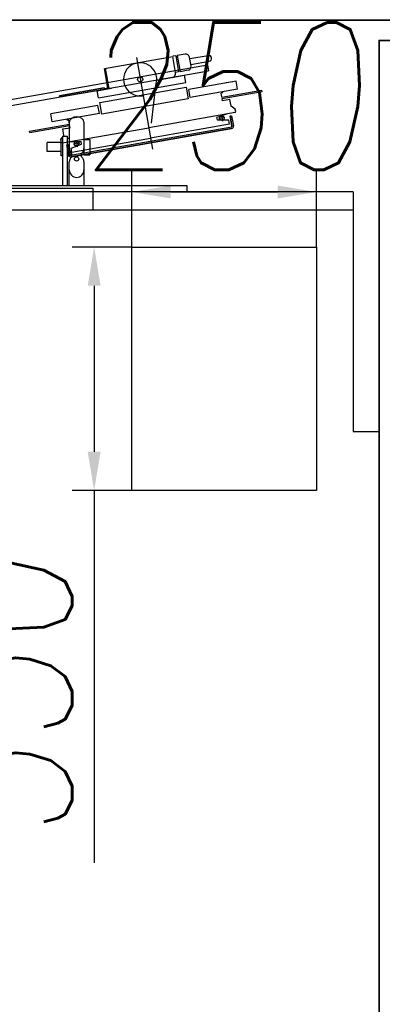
# Model space of a CAD drawing. Header units: millimetres. Extents: x 247761 to 294611, y 172579 to 236863.
# Tile 209 of 256: x 266003 to 266495, y 189721 to 191056. Entities that reach past the tile are written whole.
import ezdxf

# ---------------------------------------------------------------- set-up
doc = ezdxf.new("R2010")
doc.units = ezdxf.units.MM
doc.layers.add('DIM_COMP_AUX', color=7, linetype='Continuous', plot=False)
doc.layers.add('PLOCHY_MISTNOSTI', color=180, linetype='Continuous', plot=False)
doc.layers.add('NOVÁ TENKÁ', color=240, linetype='Continuous')
doc.layers.add('ŽB', color=3, linetype='Continuous')
doc.styles.add('ROMANS', font='romans.shx', dxfattribs={"width": 0.75, "oblique": 5, "height": 200})
doc.dimstyles.new('KONE_mm', dxfattribs={"dimscale": 15, "dimtxt": 3.5, "dimasz": 3.5, "dimexe": 2, "dimexo": 0, "dimgap": 2, "dimtad": 1, "dimdec": 0, "dimrnd": 0.01, "dimzin": 0, "dimdsep": 46, "dimtxsty": 'ROMANS', "dimsah": 1, "dimcen": 0, "dimclrd": 256, "dimclre": 256, "dimclrt": 256, "dimadec": 1, "dimazin": 3, "dimtfac": 1, "dimtdec": 0, "dimtmove": 0, "dimatfit": 3, "dimfxl": 0, "dimtolj": 1, "dimtzin": 0, "dimarcsym": 0})

# ---------------------------------------------------------------- blocks, each defined once
blk = doc.blocks.new('*D494')
at = {"layer": 'Defpoints', "color": 0, "transparency": 16777216}
for p in [(700, 505), (774.6, 505), (700, 255)]:
    blk.add_point(p, dxfattribs=at)
at = {"layer": 'DIM_COMP_AUX', "lineweight": -2, "transparency": 16777216}
for p, q in [((700, 505), (804.6, 505)), ((774.6, 307.5), (774.6, 452.5)), ((700, 255), (804.6, 255))]:
    blk.add_line(p, q, dxfattribs=at)
at = {"layer": 'DIM_COMP_AUX', "transparency": 16777216}
for points in [[(783.4, 452.5), (765.9, 452.5), (774.6, 505)], [(783.4, 307.5), (765.9, 307.5), (774.6, 255)]]:
    blk.add_solid(points, dxfattribs=at)
at = {"layer": 'DIM_COMP_AUX', "transparency": 16777216, "insert": (904.6, 380), "char_height": 200, "attachment_point": 5, "rotation": 270, "style": 'ROMANS'}
blk.add_mtext('\\A1;250', dxfattribs=at)
blk = doc.blocks.new('*D495')
at = {"layer": 'Defpoints', "color": 0, "transparency": 16777216}
for p in [(370, 556.2), (370, 505), (700, 505)]:
    blk.add_point(p, dxfattribs=at)
at = {"layer": 'DIM_COMP_AUX', "lineweight": -2, "transparency": 16777216}
for p, q in [((370, 505), (370, 586.2)), ((700, 505), (700, 586.2)), ((370, 556.2), (-134.9, 556.2)), ((647.5, 556.2), (422.5, 556.2))]:
    blk.add_line(p, q, dxfattribs=at)
at = {"layer": 'DIM_COMP_AUX', "transparency": 16777216}
for points in [[(422.5, 565), (422.5, 547.5), (370, 556.2)], [(647.5, 565), (647.5, 547.5), (700, 556.2)]]:
    blk.add_solid(points, dxfattribs=at)
at = {"layer": 'DIM_COMP_AUX', "transparency": 16777216, "insert": (91.3, 686.2), "char_height": 200, "attachment_point": 5, "style": 'ROMANS'}
blk.add_mtext('\\A1;330', dxfattribs=at)
blk = doc.blocks.new('10030_Elevator_0')
at = {"layer": 'NOVÁ TENKÁ'}
for p, q in [((775, 205), (775, 1880)), ((750, 205), (750, 1855)), ((750, 558), (750, 784)), ((780, 784), (780, 558)), ((783, 430), (783, 762.5)), ((887.3, 694.57), (939.02, 401.29)), ((895.18, 695.96), (946.89, 402.68)), ((829.5, 620), (841.5, 620)), ((829.5, 601), (829.5, 620)), ((841.5, 601), (841.5, 620)), ((823.5, 601), (847.5, 601)), ((823.5, 598.5), (823.5, 601)), ((847.5, 598.5), (847.5, 601)), ((783, 598.5), (850.5, 598.5)), ((783, 592.5), (850.5, 592.5)), ((783, 590), (815.56, 590)), ((823.5, 592.5), (823.5, 590)), ((833.44, 590), (823.5, 590)), ((829.5, 588.96), (829.5, 590)), ((844.5, 590), (833.44, 590)), ((847.5, 590), (844.5, 590)), ((847.5, 592.5), (847.5, 590)), ((869.25, 590), (847.5, 590)), ((850.5, 598.5), (850.5, 592.5)), ((815.56, 570), (783, 570)), ((832.97, 570), (824.99, 570)), ((824.99, 570), (824.99, 562)), ((846.01, 562), (824.99, 562)), ((829.5, 570), (829.5, 571.04)), ((844.5, 570), (833.44, 570)), ((846.01, 570), (844.5, 570)), ((869.25, 570), (846.01, 570)), ((846.01, 570), (846.01, 562)), ((780, 558), (750, 558)), ((775, 430), (783, 430)), ((946.89, 402.68), (939.02, 401.29))]:
    blk.add_line(p, q, dxfattribs=at)
at = {"layer": 'NOVÁ TENKÁ', "ltscale": 0.25}
for p, q in [((855.19, 643.6), (857.16, 643.95)), ((855.19, 643.6), (864.74, 589.44)), ((857.16, 643.95), (866.71, 589.78)), ((869.69, 613.16), (880.53, 615.07)), ((891.81, 551.05), (880.53, 615.07)), ((841.13, 599.49), (841.94, 600.65)), ((841.94, 600.65), (845.39, 601.26)), ((845.39, 601.26), (851.18, 597.2)), ((880.98, 549.14), (869.69, 613.16)), ((904.97, 603.13), (903, 602.78)), ((913.68, 542.22), (903, 602.78)), ((915.65, 542.56), (904.97, 603.13)), ((822.42, 587.56), (860.8, 369.92)), ((860.8, 369.92), (822.42, 587.56)), ((824.78, 585.69), (824.39, 587.91)), ((824.39, 587.91), (824.78, 585.69)), ((838.64, 593.46), (824.85, 591.03)), ((824.85, 591.03), (838.64, 593.46)), ((838.99, 591.5), (825.2, 589.06)), ((838.99, 591.5), (825.2, 589.06)), ((828.68, 586.63), (834.09, 587.59)), ((834.09, 587.59), (839.3, 573.27)), ((838.99, 591.5), (838.64, 593.46)), ((838.64, 593.46), (838.99, 591.5)), ((841.13, 599.49), (861.8, 482.3)), ((842.96, 589.15), (842.96, 573.92)), ((851.18, 597.2), (860.05, 598.76)), ((860.05, 598.76), (861.78, 588.91)), ((861.78, 588.91), (864.74, 589.44)), ((866.71, 589.78), (872.12, 590.74)), ((871.78, 592.71), (873.25, 592.97)), ((872.12, 590.74), (871.78, 592.71)), ((824.78, 585.69), (862.38, 372.48)), ((824.78, 585.69), (862.38, 372.48)), ((828.68, 586.63), (847.52, 479.78)), ((844.14, 580.73), (835.86, 579.27)), ((840.73, 575.86), (839.27, 584.14)), ((839.3, 573.27), (842.96, 573.92)), ((880.22, 545.96), (895.98, 548.74)), ((880.98, 549.14), (891.81, 551.05)), ((895.98, 548.74), (916.64, 431.55)), ((902.1, 550.33), (911.94, 552.06)), ((902.1, 550.33), (922.93, 432.15)), ((911.94, 552.06), (915.33, 532.86)), ((900.89, 428.77), (880.22, 545.96)), ((913.68, 542.22), (915.65, 542.56)), ((915.53, 537.47), (914.67, 542.39)), ((942.3, 541.17), (914.72, 536.31)), ((915.53, 537.47), (942.12, 542.16)), ((942.12, 542.16), (958.45, 449.58)), ((956.74, 499.04), (832.89, 477.2)), ((882.46, 365.1), (861.8, 482.3)), ((866.36, 372.93), (847.52, 479.78)), ((868.08, 478.33), (922.05, 471.96)), ((926.17, 471.37), (932.78, 433.89)), ((937.33, 441.8), (936.63, 445.74)), ((936.78, 445.76), (958.45, 449.58)), ((959.29, 445.67), (937.33, 441.8)), ((959.64, 443.7), (937.67, 439.83)), ((939.69, 440.18), (939.35, 442.15)), ((957.62, 443.34), (957.27, 445.31)), ((959.29, 445.67), (958.59, 449.61)), ((961.55, 432.87), (959.64, 443.7)), ((916.64, 431.55), (900.89, 428.77)), ((902.69, 426.04), (913.52, 427.95)), ((924.81, 363.94), (913.52, 427.95)), ((922.93, 432.15), (932.78, 433.89)), ((939.58, 428.99), (937.67, 439.83)), ((913.97, 362.03), (902.69, 426.04)), ((945.38, 424.94), (957.49, 427.07)), ((947.49, 425.31), (951.9, 400.3)), ((955.37, 426.7), (959.78, 401.69)), ((871.77, 389.11), (875.43, 389.76)), ((871.77, 373.88), (871.77, 389.11)), ((875.46, 378.89), (874, 387.17)), ((880.64, 375.45), (875.43, 389.76)), ((866.36, 372.93), (871.77, 373.88)), ((878.87, 383.76), (870.59, 382.3)), ((898.25, 382.1), (901.2, 382.63)), ((899.99, 372.26), (898.25, 382.1)), ((901.2, 382.63), (910.75, 328.46)), ((903.17, 382.97), (908.59, 383.93)), ((903.17, 382.97), (912.72, 328.81)), ((908.94, 381.96), (908.59, 383.93)), ((908.94, 381.96), (910.41, 382.22)), ((924.03, 368.37), (922.46, 377.24)), ((862.38, 372.48), (862.77, 370.26)), ((862.38, 372.48), (862.77, 370.26)), ((877.71, 371.88), (863.92, 369.45)), ((863.92, 369.45), (877.71, 371.88)), ((878.06, 369.91), (864.27, 367.48)), ((878.06, 369.91), (864.27, 367.48)), ((877.71, 371.88), (878.06, 369.91)), ((877.71, 371.88), (878.06, 369.91)), ((882.46, 365.1), (883.62, 364.29)), ((883.62, 364.29), (887.07, 364.9)), ((887.07, 364.9), (891.12, 370.69)), ((891.12, 370.69), (899.99, 372.26)), ((913.97, 362.03), (924.81, 363.94)), ((910.75, 328.46), (912.72, 328.81))]:
    blk.add_line(p, q, dxfattribs=at)
for points in [[(903, 602.78), (904.97, 603.13), (914.78, 547.49), (912.81, 547.14), (911.94, 552.06)], [(915.65, 542.56), (913.68, 542.22), (912.81, 547.14), (914.78, 547.49)]]:
    blk.add_lwpolyline(points, close=True, dxfattribs=at)
at = {"layer": 'NOVÁ TENKÁ', "linetype": 'Continuous'}
blk.add_lwpolyline([(700, 255), (370, 255), (370, 505), (700, 505)], close=True, dxfattribs=at)
at = {"layer": 'NOVÁ TENKÁ'}
blk.add_lwpolyline([(775, 205), (450, 205), (450, 170)], dxfattribs=at)
at = {"layer": 'NOVÁ TENKÁ', "lineweight": 35}
blk.add_lwpolyline([(-1080, 170), (980, 170), (980, 120), (-1080, 120)], close=True, dxfattribs=at)
at = {"layer": 'NOVÁ TENKÁ'}
blk.add_circle((819.49, 580), 3, dxfattribs=at)
at = {"layer": 'NOVÁ TENKÁ', "ltscale": 0.25}
for centre, radius in [((840, 580), 3), ((927.29, 493.84), 3.4), ((874.73, 383.03), 3)]:
    blk.add_circle(centre, radius, dxfattribs=at)
at = {"layer": 'NOVÁ TENKÁ'}
for centre, radius, start, end in [((815.56, 582), 8, 41.81031, 90), ((824.5, 590), 4, 221.81031, 318.18969), ((833.44, 582), 8, 90, 138.18969), ((824.5, 570), 4, 41.81031, 138.18969), ((815.56, 578), 8, 270, 318.18969), ((833.44, 578), 8, 221.81031, 270)]:
    blk.add_arc(centre, radius, start, end, dxfattribs=at)
at = {"layer": 'NOVÁ TENKÁ', "ltscale": 0.25}
for centre, radius, start, end in [((825.37, 588.08), 3, 100, 190), ((825.37, 588.08), 3, 100, 190), ((825.37, 588.08), 1, 100, 190), ((825.37, 588.08), 1, 100, 190), ((927.29, 493.84), 22.5, 256.54231, 190), ((935.74, 451.67), 6, 190, 280), ((944.51, 429.86), 5, 190, 280), ((956.62, 432), 5, 280, 10), ((955.84, 401), 4, 190, 10), ((863.75, 370.44), 3, 190, 280), ((863.75, 370.44), 3, 190, 280), ((863.75, 370.44), 1, 190, 280), ((863.75, 370.44), 1, 190, 280)]:
    blk.add_arc(centre, radius, start, end, dxfattribs=at)
at = {"layer": 'NOVÁ TENKÁ'}
for centre, major_axis, ratio, start_param, end_param in [((804.87, 580), (-10.37, 0), 0.9642054, 4.712389, 7.8539816), ((869.25, 580), (0, 10), 0.7254197, 3.1415927, 6.2831853)]:
    blk.add_ellipse(centre, major_axis=major_axis, ratio=ratio, start_param=start_param, end_param=end_param, dxfattribs=at)
at = {"layer": 'DIM_COMP_AUX'}
dim = blk.add_linear_dim(base=(370, 556.23), p1=(700, 505), p2=(370, 505), angle=180, dimstyle='KONE_mm', override={"dimdec": 0}, dxfattribs=at)
dim.commit()
dim.dimension.update_dxf_attribs({"geometry": '*D495', "text_midpoint": (91.31, 686.23)})
dim = blk.add_linear_dim(base=(774.64, 505), p1=(700, 255), p2=(700, 505), angle=90, dimstyle='KONE_mm', override={"dimdec": 0}, dxfattribs=at)
dim.commit()
dim.dimension.update_dxf_attribs({"geometry": '*D494', "text_midpoint": (774.64, 380), "dimtype": 128})

msp = doc.modelspace()

# ---------------------------------------------------------------- linework, layer by layer
at = {"layer": 'PLOCHY_MISTNOSTI', "ltscale": 5}
msp.add_lwpolyline([(264560.517, 186530.259), (266660.517, 186530.259), (266660.517, 191055.259), (264560.517, 191055.259)], close=True, dxfattribs=at)
at = {"layer": 'ŽB'}
msp.add_line((264560.517, 191055.259), (266660.517, 191055.259), dxfattribs=at)

# ---------------------------------------------------------------- block references
at = {"rotation": 90}
msp.add_blockref('10030_Elevator_0', (266660.517, 190047.759), dxfattribs=at)

doc.saveas('drawing.dxf')
